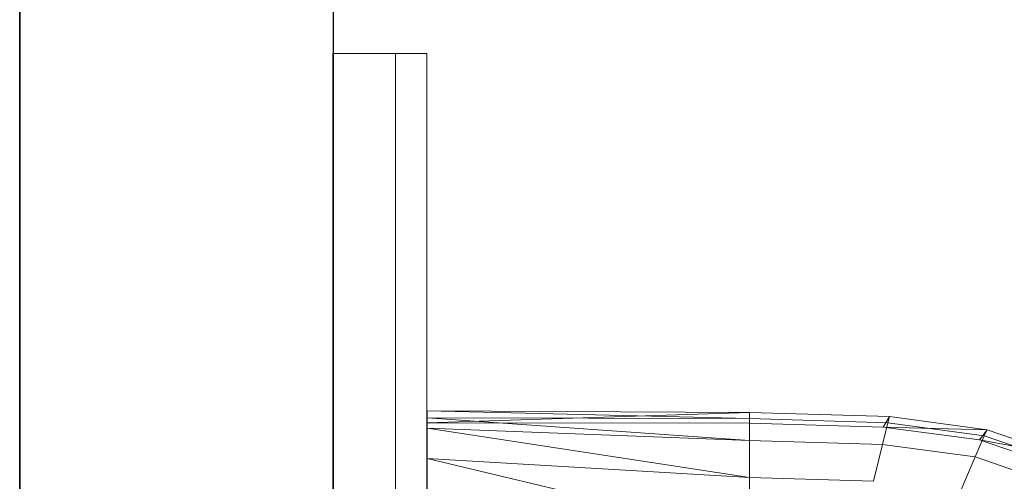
# Model space of a CAD drawing. Header units: metres. Extents: x 391.1 to 427.5, y 12.8 to 28.4.
# Tile 39 of 44: x 401.359 to 401.672, y 26.768 to 26.915. Entities that reach past the tile are written whole.
import ezdxf

# ---------------------------------------------------------------- set-up
doc = ezdxf.new("R2010")
doc.units = ezdxf.units.M
doc.layers.add('01_SUELOS', color=7, linetype='Continuous', lineweight=25, true_color=0x007f00)
for name, color, linetype, lineweight in [('02_MOBILIARIO', 7, 'Continuous', 18), ('A-DETL-____-MBND', 7, 'Continuous', 18), ('A-GENM-____-OTLN', 7, 'Continuous', 18), ('A-WALL-____-MCUT', 7, 'Continuous', 25), ('A-WALL-____-OTLN', 7, 'Continuous', 25)]:
    doc.layers.add(name, color=color, linetype=linetype, lineweight=lineweight)

# ---------------------------------------------------------------- blocks, each defined once
blk = doc.blocks.new('Family - LONDR55-XX_ZZ-ARQ-CAA-M3D-Londres55-V1-02_FON_P0A')
at = {"layer": 'A-GENM-____-OTLN', "color": 253, "true_color": 0xaaaaaa}
for p, q in [((0.6, 0.03), (0, 0.03)), ((0.6, 0.03), (0, 0.03)), ((0.6, 0.01), (0.6, 0.03)), ((0.6, 0.01), (0.6, 0.03)), ((0.6, 0.01), (0, 0.01)), ((0, 0.01), (0.6, 0.01)), ((0, 0.01), (0.6, 0.01)), ((0, 0.01), (0.6, 0.01)), ((0.6, 0), (0.6, 0.01)), ((0.6, 0.01), (0.6, 0)), ((0, 0), (0.6, 0)), ((0.6, 0), (0, 0))]:
    blk.add_line(p, q, dxfattribs=at)
blk = doc.blocks.new('Family - Mirall PA-152187-02_FON_P0A')
blk.add_blockref('Family - LONDR55-XX_ZZ-ARQ-CAA-M3D-Londres55-V1-02_FON_P0A', (0, 0))
blk = doc.blocks.new('Family - LONDR55-XX_ZZ-ARQ-CAA-M3D-Londres55-152374-02_FON_P0A')
at = {"layer": '01_SUELOS', "color": 9, "true_color": 0xaad4aa}
for p, q in [((0, 2.20277), (0, 0)), ((0, 0), (0, 2.20277))]:
    blk.add_line(p, q, dxfattribs=at)
blk = doc.blocks.new('Family - Rentamans PA-152555-02_FON_P0A')
at = {"layer": 'A-DETL-____-MBND', "color": 253, "true_color": 0xaaaaaa}
for p, q in [((0, 0.36146), (0, 0.36526)), ((0, 0.36526), (0, 0.36308)), ((0.10273, 0.3648), (0, 0.36526)), ((0.10273, 0.36283), (0, 0.36526)), ((0.10273, 0.3648), (0, 0.36146)), ((0.14736, 0.36347), (0.10273, 0.3648)), ((0.10273, 0.36283), (0.10273, 0.3648)), ((0.10273, 0.36479), (0.10273, 0.36141)), ((0, 0.36308), (0, 0.35983)), ((0.10273, 0.36283), (0, 0.36308)), ((0, 0.36308), (0.10273, 0.35585)), ((0.10273, 0.36141), (0, 0.36146)), ((0, 0.36146), (0, 0.00406)), ((0.14679, 0.36152), (0.10273, 0.36283)), ((0.10273, 0.36283), (0.10273, 0.35585)), ((0.14525, 0.36016), (0.10273, 0.36141)), ((0.14508, 0.3546), (0.14679, 0.36152)), ((0.14525, 0.36016), (0.14736, 0.36347)), ((0.14679, 0.36152), (0.14736, 0.36347)), ((0.17751, 0.35738), (0.14679, 0.36152)), ((0.17848, 0.35928), (0.14736, 0.36347)), ((0, 0.35983), (0, 0.35008)), ((0.10273, 0.35585), (0, 0.35983)), ((0, 0.35983), (0.10273, 0.34405)), ((0.17596, 0.35605), (0.14525, 0.36016)), ((0.17848, 0.35928), (0.14525, 0.36016)), ((0.17596, 0.35605), (0.17848, 0.35928)), ((0.17751, 0.35738), (0.17848, 0.35928)), ((0.20176, 0.35121), (0.17848, 0.35928)), ((0.10273, 0.35585), (0.10273, 0.34405)), ((0.14508, 0.3546), (0.10273, 0.35585)), ((0.14508, 0.3546), (0.1422, 0.34287)), ((0.17461, 0.35061), (0.14508, 0.3546)), ((0.17461, 0.35061), (0.17751, 0.35738)), ((0.19894, 0.34814), (0.17596, 0.35605)), ((0.20176, 0.35121), (0.17596, 0.35605)), ((0.2005, 0.34941), (0.17751, 0.35738)), ((0, 0.35008), (0, 0.32734)), ((0.10273, 0.34405), (0, 0.35008)), ((0, 0.35008), (0.10273, 0.32574)), ((0.16971, 0.33917), (0.17461, 0.35061)), ((0.19671, 0.34296), (0.17461, 0.35061)), ((0.10273, 0.34405), (0.10273, 0.32574)), ((0.1422, 0.34287), (0.10273, 0.34405))]:
    blk.add_line(p, q, dxfattribs=at)
blk = doc.blocks.new('Family - Evans PA-152627-02_FON_P0A')
at = {"layer": 'A-WALL-____-MCUT', "color": 253, "true_color": 0xaaaaaa}
for p, q in [((4.6937, 0.1), (2.34931, 0.1)), ((2.34931, 0), (4.6937, 0))]:
    blk.add_line(p, q, dxfattribs=at)
at = {"layer": 'A-WALL-____-OTLN', "color": 253, "true_color": 0xaaaaaa}
for p, q in [((4.6937, 0.1), (0.03252, 0.1)), ((0, 0), (4.6937, 0))]:
    blk.add_line(p, q, dxfattribs=at)
at = {"layer": 'A-WALL-____-OTLN', "color": 253, "lineweight": 18, "true_color": 0xaaaaaa}
blk.add_line((0.02223, 0), (4.6937, 0), dxfattribs=at)
blk = doc.blocks.new('LONDR55-XX_ZZ-ARQ-CAA-M3D-Londres55_ifc-1-02_FON_P0A')
at = {"layer": '01_SUELOS', "color": 253, "lineweight": 18, "true_color": 0xaaaaaa}
blk.add_blockref('Family - LONDR55-XX_ZZ-ARQ-CAA-M3D-Londres55-152374-02_FON_P0A', (401.35874, 25.92572), dxfattribs=at)
at = {"layer": '02_MOBILIARIO', "color": 253, "lineweight": 18, "true_color": 0xaaaaaa}
blk.add_blockref('Family - Rentamans PA-152555-02_FON_P0A', (401.48854, 26.4248), dxfattribs=at)
at = {"layer": 'A-GENM-____-OTLN', "color": 253, "lineweight": 18, "true_color": 0xaaaaaa, "rotation": 90}
blk.add_blockref('Family - Mirall PA-152187-02_FON_P0A', (401.48847, 26.30385), dxfattribs=at)
at = {"layer": 'A-WALL-____-OTLN', "color": 253, "lineweight": 18, "true_color": 0xaaaaaa, "rotation": 90}
blk.add_blockref('Family - Evans PA-152627-02_FON_P0A', (401.45874, 23.57015), dxfattribs=at)

msp = doc.modelspace()

# ---------------------------------------------------------------- block references
at = {"lineweight": 5}
msp.add_blockref('LONDR55-XX_ZZ-ARQ-CAA-M3D-Londres55_ifc-1-02_FON_P0A', (0, 0), dxfattribs=at)

doc.saveas('drawing.dxf')
